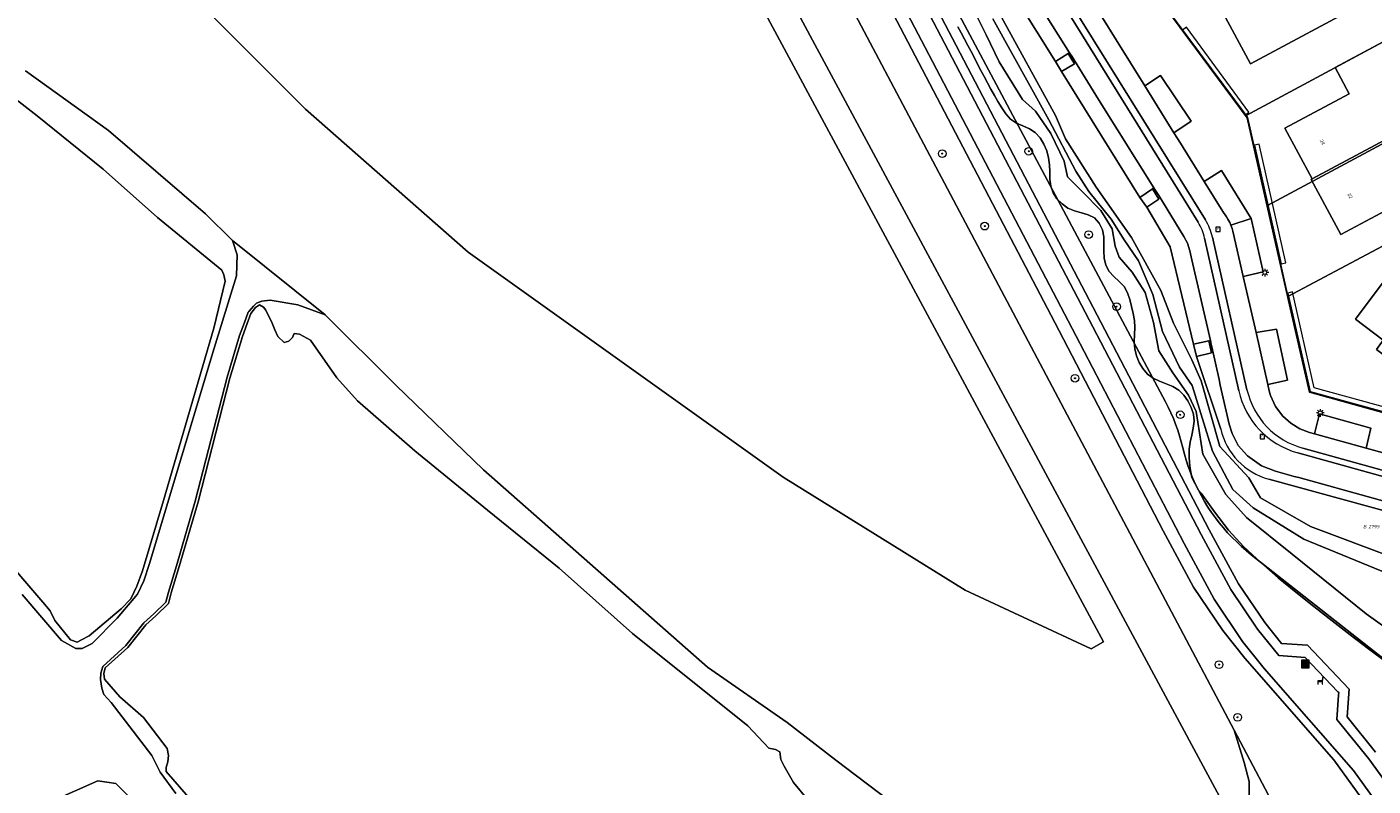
# Model space of a CAD drawing. Header units: metres. Extents: x 207466 to 209466, y 475780 to 477780.
# Tile 88 of 189: x 208132 to 208272, y 476653 to 476732. Entities that reach past the tile are written whole.
import ezdxf
from ezdxf.enums import TextEntityAlignment as Align

# ---------------------------------------------------------------- set-up
doc = ezdxf.new("R2010")
doc.units = ezdxf.units.M
doc.layers.get('0').update_dxf_attribs({"color": 253, "linetype": 'CONTINUOUS'})
for name, color, linetype, lineweight in [('B-RO-FV-GELEIDING_WILDRASTER-G', 253, 'CONTINUOUS', 0), ('B-RO-IE-MEUBILAIR_WEGMEUBILAIR-S', 253, 'CONTINUOUS', 0), ('B-RO-KL-ET_LS_OV_LICHTMAST-S', 253, 'CONTINUOUS', 0), ('B-RO-OG-BEBOUWING-T18', 7, 'CONTINUOUS', 0), ('B-RO-OG-TERREIN_ERF-GV', 253, 'CONTINUOUS', 0), ('B-RO-RI-GWA_RIOOLPUT-S', 253, 'CONTINUOUS', 0), ('B-RO-VH-VERHARDING_BEDRIJFSVLOERPLAAT-GV', 253, 'CONTINUOUS', 0), ('B-RO-VH-VERHARDING_BETON-GV', 253, 'CONTINUOUS', 0), ('B-RO-VH-VERHARDING_STRAATBAKSTEEN-GV', 253, 'CONTINUOUS', 0), ('B-WE-KG-GRENS_PERCEEL-GV', 150, 'CONTINUOUS', 18), ('B-WE-KG-GRENS_PERCEEL-S', 150, 'CONTINUOUS', 25), ('N-RO-VH-VERHARDING_BETON-GV', 253, 'CONTINUOUS', 0)]:
    doc.layers.add(name, color=color, linetype=linetype, lineweight=lineweight)
for name, color, linetype, lineweight, true_color in [('B-RO-GR-BOOM-S', 7, 'CONTINUOUS', 0, 0x6d8a47), ('B-RO-GR-GRAS-GV', 7, 'CONTINUOUS', 0, 0x6d8a47), ('B-RO-OG-BEBOUWING-GV', 7, 'CONTINUOUS', 0, 0xa50000), ('B-RO-OG-WATER_GREPPEL-GV', 7, 'CONTINUOUS', 0, 0x478c9a), ('B-RO-OG-WATER_MEER-GV', 7, 'CONTINUOUS', 0, 0x478c9a), ('B-RO-OG-WATER_SLOOT-GV', 7, 'CONTINUOUS', 0, 0x478c9a), ('N-RO-GR-GROENVOORZIENING-GV', 7, 'CONTINUOUS', 0, 0x6d8a47)]:
    doc.layers.add(name, color=color, linetype=linetype, lineweight=lineweight, true_color=true_color)
doc.styles.add('NLCS-ISO', font='NLCS-ISO.ttf')
doc.styles.add('NLCS-ISO-M200-T18', font='NLCS-ISO.ttf', dxfattribs={"height": 1.8})

# ---------------------------------------------------------------- blocks, each defined once
blk = doc.blocks.new('SIE-WEG_AFVALBAK-SO1')
at = {"linetype": 'Continuous'}
blk.add_hatch(color=0, dxfattribs=at).paths.add_polyline_path([(-1.5, -1.5), (1.5, -1.5), (1.5, 1.5), (-1.5, 1.5)])
at = {"color": 0, "linetype": 'ByBlock', "lineweight": -2, "flags": 128}
for points in [[(-2, -2), (2, -2), (2, 2), (-2, 2), (-2, -2)], [(-1.5, -1.5), (1.5, -1.5), (1.5, 1.5), (-1.5, 1.5), (-1.5, -1.5)]]:
    blk.add_lwpolyline(points, dxfattribs=at)
blk = doc.blocks.new('SKL-ET_OV_LICHTMAST-SO1')
at = {"color": 0, "linetype": 'ByBlock', "lineweight": -2}
blk.add_circle((0, 0), 1, dxfattribs=at)
for points in [[(-1.25, 0), (-2, 0)], [(-1.4142, 1.4142), (-0.8839, 0.8839)], [(0, 2), (0, 1.25)], [(0.8839, 0.8839), (1.4142, 1.4142)], [(2, 0), (1.25, 0)], [(-1.4142, -1.4142), (-0.8839, -0.8839)], [(0, -1.25), (0, -2)], [(0.8839, -0.8839), (1.4142, -1.4142)]]:
    blk.add_open_spline(points, degree=1, dxfattribs=at)
blk = doc.blocks.new('SRI-PUT_INSPECTIEPUT_RIOOLPUT-SO1')
at = {"color": 0, "linetype": 'ByBlock', "lineweight": -2, "flags": 128}
blk.add_lwpolyline([(-1.125, -1.125), (1.125, -1.125), (1.125, 1.125), (-1.125, 1.125), (-1.125, -1.125)], dxfattribs=at)
at = {"color": 0, "linetype": 'ByBlock', "lineweight": -2, "insert": (0, 0.2828), "char_height": 1.5, "attachment_point": 5, "line_spacing_factor": 0.8, "style": 'NLCS-ISO'}
blk.add_mtext('{\\C0;r}', dxfattribs=at)
blk = doc.blocks.new('SIE-WEG_ZITBANK-SO1')
at = {"color": 0, "linetype": 'ByBlock', "lineweight": -2, "flags": 128}
blk.add_lwpolyline([(-0.9125, -1.6313), (-0.9125, -0.2), (1.0875, -0.2), (1.0875, -1.6313), (1.2875, -1.6313), (1.2875, -0.2125), (1.5361, 1.7765), (1.3346, 1.7765), (1.1125, 0), (-1.1125, 0), (-1.1125, -1.6313), (-0.9125, -1.6313)], dxfattribs=at)
blk = doc.blocks.new('SGR-BOOM_01-SO1')
at = {"linetype": 'Continuous'}
h = blk.add_hatch(color=0, dxfattribs=at)
edge = h.paths.add_edge_path()
edge.add_arc((0, 0), 0.25, 0, 360)
at = {"color": 0, "linetype": 'ByBlock', "lineweight": -2}
for radius in [2, 0.25]:
    blk.add_circle((0, 0), radius, dxfattribs=at)
blk = doc.blocks.new('SKG-PERCEELNUMMER-SO')
at = {"style": 'NLCS-ISO', "oblique": 10, "flags": 1}
blk.add_attdef('GEMEENTECODE', text='', height=1.8, dxfattribs=at).set_placement((0, 2.55), align=Align.MIDDLE_CENTER)
at = {"style": 'NLCS-ISO', "oblique": 10}
blk.add_attdef('SECTIE', text='', height=1.8, dxfattribs=at).set_placement((-0.5, 0), align=Align.MIDDLE_RIGHT)
blk.add_attdef('PERCEELNUMMER', text='', height=1.8, dxfattribs=at).set_placement((0.5, 0), align=Align.MIDDLE_LEFT)

msp = doc.modelspace()

# ---------------------------------------------------------------- linework, layer by layer
at = {"layer": 'B-RO-FV-GELEIDING_WILDRASTER-G', "flags": 128}
for points in [[(208183.77, 476785.14), (208195.45, 476764.34), (208258.54, 476647.11), (208264.15, 476636.68), (208268.42, 476628.74), (208274.92, 476616.52), (208275.67, 476611.5), (208276.69, 476604.12), (208277.48, 476598.05), (208277.84, 476592.2)], [(208184.2, 476589.3), (208169, 476616.52), (208158.45, 476635.02), (208156.9, 476637.71), (208146.34, 476648.36), (208141.21, 476653.46), (208139.36, 476653.73), (208134.49, 476651.59), (208128.91, 476649.16), (208121.43, 476645.71), (208104.45, 476650.85), (208088.06, 476655.61), (208072.05, 476646.1), (208061.74, 476639.84), (208058.08, 476636.38), (208055.4, 476633.64)]]:
    msp.add_lwpolyline(points, dxfattribs=at)
at = {"layer": 'B-RO-GR-GRAS-GV', "flags": 128}
for points in [[(208272.05, 476656.72), (208269.09, 476660.39), (208269.29, 476663.26), (208264.96, 476667.82), (208262.28, 476667.99), (208260.53, 476670.17), (208257.82, 476674.2), (208254.77, 476679.81), (208243.53, 476701.37), (208228.12, 476730.84), (208217.08, 476751.96), (208205.43, 476774.33), (208206.18, 476777.09), (208206.02, 476777.55), (208203.48, 476782.4), (208200.8, 476783.25), (208193.17, 476797.81), (208193.14, 476797.62), (208193.09, 476797.21), (208193.07, 476796.81), (208193.07, 476796.4), (208192.9, 476796.31)], [(208122.05, 476773.15), (208161.57, 476787.03), (208181.55, 476794.04), (208186.81, 476795.89), (208187.45, 476796.15), (208188.14, 476796.21), (208188.81, 476796.09), (208189.42, 476795.77), (208189.92, 476795.3), (208190.26, 476794.7), (208196.39, 476782.99), (208212.25, 476751.93), (208223.47, 476730.5), (208238.72, 476701.33), (208249.99, 476679.71), (208253.15, 476673.86), (208256.17, 476669.34), (208258.48, 476666.48), (208267.72, 476655.91), (208271.94, 476650.07)], [(208192.9, 476796.31), (208200.11, 476782.42), (208202.78, 476781.58), (208205.13, 476777.09), (208204.29, 476774.39), (208216.23, 476751.47), (208227.27, 476730.35), (208242.68, 476700.88), (208253.93, 476679.31), (208257.01, 476673.62), (208259.8, 476669.48), (208262, 476666.74), (208264.75, 476666.56), (208268.14, 476662.99), (208268.22, 476662.91), (208268.2, 476662.62), (208268.02, 476660.1), (208271.33, 476656.02), (208275.66, 476650.02), (208279.75, 476643.1)], [(208274.06, 476648.87), (208269.75, 476654.82), (208260.49, 476665.42), (208258.24, 476668.2), (208255.3, 476672.6), (208252.18, 476678.39), (208240.91, 476700), (208225.66, 476729.17), (208214.44, 476750.59), (208202.53, 476773.42), (208191.15, 476795.16)], [(208188.82, 476786.71), (208187.71, 476787.81), (208185.79, 476788.81), (208183.93, 476789.01), (208182.71, 476789.38), (208181.46, 476789.75), (208179.09, 476789.45), (208166.81, 476785.83), (208158.72, 476781.64), (208152.17, 476777.22), (208145.08, 476769.83), (208148.76, 476771.58), (208165.27, 476779.48), (208183.77, 476785.14), (208195.45, 476764.34), (208258.54, 476647.11)], [(208258.92, 476651.78), (208258.91, 476653.68), (208258.4, 476655.66), (208257.36, 476658.99), (208196.29, 476774.34), (208195.04, 476776.7), (208194.91, 476776.96), (208194.8, 476777.22), (208194.71, 476777.48), (208188.82, 476786.71)], [(208258.54, 476647.11), (208195.45, 476764.34), (208183.77, 476785.14)], [(208271.94, 476650.07), (208267.72, 476655.91), (208258.48, 476666.48), (208256.17, 476669.34), (208253.15, 476673.86), (208249.99, 476679.71), (208238.72, 476701.33), (208223.47, 476730.5), (208212.25, 476751.93), (208196.39, 476782.99)], [(208185.55, 476775.84), (208165.95, 476768.03), (208150.19, 476759.67), (208135.32, 476749.07), (208160.9, 476723.51), (208177.81, 476708.66), (208210.53, 476685.28), (208229.44, 476673.53), (208242.51, 476667.46), (208243.8, 476668.16), (208192.82, 476762.89), (208185.55, 476775.84)], [(208185.55, 476775.84), (208192.82, 476762.89), (208243.8, 476668.16), (208242.51, 476667.46), (208229.44, 476673.53), (208210.53, 476685.28), (208177.81, 476708.66), (208160.9, 476723.51), (208135.32, 476749.07), (208150.19, 476759.67), (208165.95, 476768.03), (208185.55, 476775.84)], [(208196.29, 476774.34), (208257.36, 476658.99), (208265.44, 476643.73)], [(208217.08, 476751.96), (208228.12, 476730.84), (208243.53, 476701.37), (208254.77, 476679.81), (208257.82, 476674.2), (208260.53, 476670.17), (208262.28, 476667.99), (208264.96, 476667.82), (208269.29, 476663.26), (208269.09, 476660.39), (208272.05, 476656.72)], [(208230.74, 476741.37), (208238.82, 476728.44), (208240.12, 476729.27), (208240.27, 476729.36), (208237.33, 476734.03), (208232.05, 476742.6), (208231.77, 476743.05), (208231.6, 476743.34), (208231.44, 476743.25), (208232.09, 476742.2), (208230.74, 476741.37)], [(208255.97, 476690.28), (208253.44, 476697.8), (208253.14, 476699.09), (208250.72, 476709.21), (208248.3, 476713.31), (208247.56, 476714.34), (208239.42, 476727.4), (208238.82, 476728.44), (208230.74, 476741.37)], [(208233.02, 476733.35), (208238.79, 476722.85), (208239.84, 476720.43), (208243.02, 476715.4), (208246.71, 476710.16), (208249.73, 476704.66), (208251.06, 476701.28), (208252.97, 476697.45), (208253.94, 476695.29), (208255.87, 476688.45), (208258.9, 476685.21), (208260.08, 476683.14), (208265.29, 476680.15), (208274.06, 476676.86)], [(208273.2, 476666.02), (208271.3, 476667.46), (208269.41, 476668.92), (208267.53, 476670.37), (208265.65, 476671.84), (208263.78, 476673.33), (208261.94, 476674.84), (208260.12, 476676.4), (208258.38, 476678.04), (208256.78, 476679.79), (208255.31, 476681.67), (208253.92, 476683.62), (208253.66, 476683.92), (208252.97, 476685.25), (208252.83, 476685.98), (208252.72, 476686.72), (208252.67, 476687.45), (208252.69, 476688.17), (208252.8, 476688.9), (208252.95, 476689.63), (208253.11, 476690.36), (208253.22, 476691.09), (208253.15, 476691.82), (208252.91, 476692.52), (208252.56, 476693.19), (208252.14, 476693.81), (208251.63, 476694.31), (208251, 476694.69), (208250.31, 476694.97), (208249.61, 476695.25), (208248.94, 476695.57), (208248.35, 476695.99), (208247.86, 476696.55), (208247.48, 476697.19), (208247.2, 476697.88), (208247.03, 476698.6), (208246.99, 476699.34), (208247.02, 476700.08), (208247.06, 476700.82), (208247.01, 476701.54), (208246.88, 476702.27), (208246.71, 476703), (208246.52, 476703.73), (208246.28, 476704.43), (208245.92, 476705.07), (208245.43, 476705.61), (208244.87, 476706.11), (208244.37, 476706.65), (208244.03, 476707.29), (208243.86, 476708.02), (208243.81, 476708.78), (208243.84, 476709.52), (208243.83, 476710.25), (208243.68, 476710.98), (208243.35, 476711.67), (208242.85, 476712.21), (208242.21, 476712.54), (208241.5, 476712.74), (208240.77, 476712.93), (208240.08, 476713.22), (208239.48, 476713.65), (208238.96, 476714.19), (208238.56, 476714.82), (208238.31, 476715.51), (208238.22, 476716.24), (208238.21, 476716.98), (208238.19, 476717.73), (208238.09, 476718.46), (208237.9, 476719.17), (208237.61, 476719.87), (208237.21, 476720.51), (208236.71, 476721.06), (208236.1, 476721.47), (208235.42, 476721.77), (208234.74, 476722.06), (208234.14, 476722.46), (208233.65, 476723.01), (208233.23, 476723.63), (208232.83, 476724.28), (208232.46, 476724.93), (208232.1, 476725.59), (208231.74, 476726.23), (208231.4, 476726.88), (208231.06, 476727.53), (208230.72, 476728.18), (208230.38, 476728.83), (208230.04, 476729.47), (208229.7, 476730.12), (208229.35, 476730.76), (208229, 476731.41), (208228.65, 476732.06)], [(208239.42, 476727.4), (208247.56, 476714.34), (208248.87, 476715.23), (208249.02, 476715.33), (208247.22, 476718.2), (208243.28, 476724.51), (208240.77, 476728.56), (208240.51, 476728.99), (208240.27, 476729.36), (208240.12, 476729.27), (208240.77, 476728.21), (208239.42, 476727.4)], [(208131.82, 476727.49), (208140.45, 476721.29), (208150.53, 476712.61), (208153.32, 476709.85), (208156.65, 476707.18), (208162.95, 476702.13), (208170.31, 476694.83), (208179.39, 476686.05), (208188.98, 476677.58), (208202.66, 476665.55), (208210.93, 476659.81), (208216, 476655.88), (208224.71, 476649.29)], [(208253.14, 476699.09), (208254.72, 476699.44), (208254.89, 476699.48), (208252.97, 476707.86), (208252.74, 476708.8), (208252.51, 476709.58), (208252.14, 476710.28), (208249.52, 476714.53), (208249.19, 476715.05), (208249.02, 476715.33), (208248.87, 476715.23), (208249.55, 476714.15), (208248.3, 476713.31), (208250.72, 476709.21), (208253.14, 476699.09)], [(208147.44, 476652.42), (208145.81, 476654.65), (208144.96, 476656.38), (208140.72, 476661.86), (208139.97, 476662.72), (208139.77, 476663.37), (208139.64, 476664.25), (208139.66, 476664.91), (208139.85, 476665.63), (208142.24, 476667.79), (208144.11, 476670.15), (208145.16, 476671.08), (208146.4, 476672.29), (208146.69, 476673.34), (208147.53, 476676.07), (208149.46, 476682.8), (208152.77, 476695.66), (208154.07, 476699.98), (208154.57, 476701.34), (208154.97, 476702.42), (208155.03, 476702.5), (208155.53, 476703.03), (208155.83, 476703.35), (208156.39, 476703.55), (208157.23, 476703.67), (208160.11, 476703.18), (208162.95, 476702.13), (208156.65, 476707.18), (208153.32, 476709.85), (208153.82, 476708.38), (208153.75, 476706.19), (208151.43, 476698.68), (208144.73, 476676.32), (208144.12, 476674.51), (208143.47, 476673.12), (208141.36, 476670.62), (208138.75, 476667.99), (208137.72, 476667.49), (208137.06, 476667.49), (208135.58, 476668.31), (208131.49, 476673.1)], [(208279.5, 476680.94), (208264.06, 476685.23), (208263.58, 476685.35), (208261.66, 476685.91), (208260.21, 476686.46), (208258.73, 476687.49), (208257.79, 476688.56), (208257.14, 476689.81), (208256.84, 476690.79), (208255.92, 476694.84), (208255.8, 476695.43), (208255.11, 476698.5), (208254.97, 476699.09), (208254.89, 476699.48), (208254.72, 476699.44), (208254.99, 476698.2), (208253.44, 476697.8), (208255.97, 476690.28)], [(208304.3, 476673.21), (208260.95, 476685.07)], [(208260.95, 476685.07), (208304.3, 476673.21)], [(208257.36, 476658.99), (208258.4, 476655.66), (208258.91, 476653.68), (208258.92, 476651.78), (208258.92, 476649.83), (208258.54, 476647.11), (208264.15, 476636.68), (208270.92, 476641.18), (208269.85, 476641.07), (208268.77, 476641.19), (208267.75, 476641.53), (208266.83, 476642.09), (208266.04, 476642.83), (208265.44, 476643.73), (208257.36, 476658.99)], [(208134.49, 476651.59), (208139.36, 476653.73), (208141.21, 476653.46), (208146.34, 476648.36)], [(208146.34, 476648.36), (208141.21, 476653.46), (208139.36, 476653.73), (208134.49, 476651.59)]]:
    msp.add_lwpolyline(points, dxfattribs=at)
at = {"layer": 'B-RO-GR-GRAS-GV'}
msp.add_arc((208262.8, 476691.82), 7, 192.7309, 254.6831, dxfattribs=at)
msp.add_arc((208262.8, 476691.82), 7, 192.7309, 254.6831, dxfattribs=at)
at = {"layer": 'B-RO-OG-BEBOUWING-GV', "flags": 128}
for points in [[(208268.3, 476740.1), (208270.42, 476741.24), (208268.77, 476744.3), (208261.21, 476740.22), (208262.65, 476737.49), (208255.99, 476733.91), (208259.05, 476728.19), (208271.19, 476734.71), (208268.3, 476740.1)], [(208273.74, 476727.39), (208274.81, 476727.96), (208273.29, 476730.75), (208267.84, 476727.82), (208269.3, 476725.1), (208262.62, 476721.53), (208265.45, 476716.25), (208276.54, 476722.18), (208273.74, 476727.39)], [(208277.6, 476722.76), (208276.88, 476722.37), (208276.54, 476722.18), (208265.45, 476716.25), (208265.36, 476716.2), (208268.43, 476710.47), (208275.19, 476714.07), (208276.65, 476711.38), (208282.11, 476714.31), (208277.6, 476722.76)], [(208288.07, 476703.81), (208280.42, 476709.55), (208277.15, 476705.21), (208275.75, 476703.34), (208272.84, 476705.53), (208269.96, 476701.68), (208272.85, 476699.49), (208272.14, 476698.53), (208277.31, 476694.63), (208281.88, 476700.68), (208284.36, 476698.82), (208288.07, 476703.81)]]:
    msp.add_lwpolyline(points, dxfattribs=at)
at = {"layer": 'B-RO-OG-TERREIN_ERF-GV', "flags": 128}
for points in [[(208271.92, 476767.33), (208271.41, 476767.38), (208247.11, 476770.79), (208246.41, 476772.14), (208238.27, 476767.79), (208230.41, 476763.57), (208236.05, 476753.09), (208244.4, 476741.87), (208250.25, 476733.97), (208258.7, 476722.59), (208263.35, 476702.09), (208265.17, 476694.12), (208277.52, 476690.69)], [(208268.3, 476740.1), (208271.19, 476734.71), (208259.05, 476728.19), (208255.99, 476733.91), (208262.65, 476737.49), (208261.21, 476740.22), (208268.77, 476744.3), (208270.42, 476741.24), (208268.3, 476740.1)], [(208265.45, 476716.25), (208262.62, 476721.53), (208269.3, 476725.1), (208267.84, 476727.82), (208273.29, 476730.75), (208274.81, 476727.96), (208273.74, 476727.39), (208276.54, 476722.18), (208276.88, 476722.37), (208277.6, 476722.76), (208282.11, 476714.31), (208276.65, 476711.38), (208275.19, 476714.07), (208268.43, 476710.47), (208265.36, 476716.2), (208265.45, 476716.25)], [(208288.07, 476703.81), (208284.36, 476698.82), (208281.88, 476700.68), (208277.31, 476694.63), (208272.14, 476698.53), (208272.85, 476699.49), (208269.96, 476701.68), (208272.84, 476705.53), (208275.75, 476703.34), (208277.15, 476705.21), (208280.42, 476709.55), (208288.07, 476703.81)]]:
    msp.add_lwpolyline(points, dxfattribs=at)
at = {"layer": 'B-RO-OG-WATER_GREPPEL-GV', "flags": 128}
for points in [[(208229.75, 476734.98), (208231.61, 476731.21), (208232.94, 476728.41), (208235.38, 476724.5), (208236.72, 476723.28), (208238.31, 476720.98), (208239.69, 476718.11), (208240.06, 476716.47), (208241.61, 476714.92), (208243.52, 476712.97), (208244.7, 476711.08), (208244.99, 476709.27), (208245.4, 476708.11), (208246.78, 476706.58), (208248.13, 476704.44), (208248.99, 476701.33), (208249.52, 476698.4), (208250.99, 476696.13), (208252.61, 476693.79), (208253.43, 476692.11), (208254.1, 476687.65), (208256.51, 476683.49), (208258.65, 476681.1), (208263.39, 476677.28), (208271.07, 476671.07), (208278.61, 476665.7)], [(208273.3, 476675.28), (208264.6, 476678.84), (208259.32, 476682.11), (208257.23, 476683.99), (208255.11, 476687.97), (208253.01, 476694.79), (208251.69, 476696.69), (208249.91, 476700.4), (208248.92, 476704.26), (208247.44, 476707.76), (208245.95, 476709.94), (208244.6, 476712.08), (208242.28, 476714.95), (208240.91, 476717.05), (208238.11, 476722.4), (208232.29, 476732.87)]]:
    msp.add_lwpolyline(points, dxfattribs=at)
at = {"layer": 'B-RO-OG-WATER_MEER-GV', "flags": 128}
for points in [[(208127.82, 476679.06), (208133.64, 476672.31), (208134.38, 476671.39), (208134.88, 476670.4), (208136.5, 476668.4), (208137.19, 476668.13), (208137.65, 476668.4), (208138.46, 476668.79), (208141.76, 476671.61), (208142.76, 476672.65), (208143.4, 476673.96), (208143.98, 476675.54), (208146.15, 476682.85), (208151.4, 476700.75), (208152.58, 476705.63), (208152.42, 476706.29), (208152.23, 476706.79), (208145.56, 476712.26), (208139.89, 476717.25), (208133.03, 476722.8), (208125.67, 476728.51)], [(208213.07, 476651.77), (208211.6, 476653.57), (208210.63, 476655.26), (208210.28, 476655.95), (208210.17, 476656.76), (208209.74, 476656.99), (208209.05, 476657.14), (208206.85, 476659.44), (208194.86, 476669.05), (208187.27, 476675.84), (208179.83, 476681.85), (208172.27, 476688.02), (208166.3, 476693.19), (208164.17, 476695.61), (208161.43, 476699.52), (208160.28, 476700.13), (208159.74, 476700.21), (208159.7, 476700.13), (208159.55, 476699.78), (208159.2, 476699.4), (208158.7, 476699.28), (208158.05, 476699.9), (208157.74, 476700.59), (208157.39, 476701.43), (208157, 476702.16), (208156.81, 476702.62), (208156.54, 476702.93), (208156.15, 476703.16), (208155.73, 476702.89), (208155.23, 476702.27), (208154.85, 476701.23), (208154.36, 476699.89), (208153.06, 476695.57), (208149.75, 476682.72), (208147.81, 476675.99), (208146.98, 476673.25), (208146.67, 476672.14), (208145.37, 476670.86), (208144.33, 476669.94), (208142.46, 476667.59), (208140.12, 476665.47)], [(208140.12, 476665.47), (208139.96, 476664.89), (208140.04, 476664.31), (208141.62, 476662.47), (208144.09, 476660.32), (208146.56, 476657.1), (208146.68, 476656.37), (208146.61, 476655.72), (208146.45, 476655.14), (208146.45, 476654.72), (208149.23, 476651.53)]]:
    msp.add_lwpolyline(points, dxfattribs=at)
at = {"layer": 'B-RO-OG-WATER_SLOOT-GV', "flags": 128}
for points in [[(208278.61, 476665.7), (208271.07, 476671.07), (208263.39, 476677.28), (208258.65, 476681.1), (208256.51, 476683.49), (208254.1, 476687.65), (208253.43, 476692.11), (208252.61, 476693.79), (208250.99, 476696.13), (208249.52, 476698.4), (208248.99, 476701.33), (208248.13, 476704.44), (208246.78, 476706.58), (208245.4, 476708.11), (208244.99, 476709.27), (208244.7, 476711.08), (208243.52, 476712.97), (208241.61, 476714.92), (208240.06, 476716.47), (208239.69, 476718.11), (208238.31, 476720.98), (208236.72, 476723.28), (208235.38, 476724.5), (208232.94, 476728.41), (208231.61, 476731.21), (208229.75, 476734.98)], [(208274.06, 476676.86), (208265.29, 476680.15), (208260.08, 476683.14), (208258.9, 476685.21), (208255.87, 476688.45), (208253.94, 476695.29), (208252.97, 476697.45), (208251.06, 476701.28), (208249.73, 476704.66), (208246.71, 476710.16), (208243.02, 476715.4), (208239.84, 476720.43), (208238.79, 476722.85), (208233.02, 476733.35)], [(208228.65, 476732.06), (208229, 476731.41), (208229.35, 476730.76), (208229.7, 476730.12), (208230.04, 476729.47), (208230.38, 476728.83), (208230.72, 476728.18), (208231.06, 476727.53), (208231.4, 476726.88), (208231.74, 476726.23), (208232.1, 476725.59), (208232.46, 476724.93), (208232.83, 476724.28), (208233.23, 476723.63), (208233.65, 476723.01), (208234.14, 476722.46), (208234.74, 476722.06), (208235.42, 476721.77), (208236.1, 476721.47), (208236.71, 476721.06), (208237.21, 476720.51), (208237.61, 476719.87), (208237.9, 476719.17), (208238.09, 476718.46), (208238.19, 476717.73), (208238.21, 476716.98), (208238.22, 476716.24), (208238.31, 476715.51), (208238.56, 476714.82), (208238.96, 476714.19), (208239.48, 476713.65), (208240.08, 476713.22), (208240.77, 476712.93), (208241.5, 476712.74), (208242.21, 476712.54), (208242.85, 476712.21), (208243.35, 476711.67), (208243.68, 476710.98), (208243.83, 476710.25), (208243.84, 476709.52), (208243.81, 476708.78), (208243.86, 476708.02), (208244.03, 476707.29), (208244.37, 476706.65), (208244.87, 476706.11), (208245.43, 476705.61), (208245.92, 476705.07), (208246.28, 476704.43), (208246.52, 476703.73), (208246.71, 476703), (208246.88, 476702.27), (208247.01, 476701.54), (208247.06, 476700.82), (208247.02, 476700.08), (208246.99, 476699.34), (208247.03, 476698.6), (208247.2, 476697.88), (208247.48, 476697.19), (208247.86, 476696.55), (208248.35, 476695.99), (208248.94, 476695.57), (208249.61, 476695.25), (208250.31, 476694.97), (208251, 476694.69), (208251.63, 476694.31), (208252.14, 476693.81), (208252.56, 476693.19), (208252.91, 476692.52), (208253.15, 476691.82), (208253.22, 476691.09), (208253.11, 476690.36), (208252.95, 476689.63), (208252.8, 476688.9), (208252.69, 476688.17), (208252.67, 476687.45), (208252.72, 476686.72), (208252.83, 476685.98), (208252.97, 476685.25), (208253.66, 476683.92), (208253.92, 476683.62), (208255.31, 476681.67), (208256.78, 476679.79), (208258.38, 476678.04), (208260.12, 476676.4), (208261.94, 476674.84), (208263.78, 476673.33), (208265.65, 476671.84), (208267.53, 476670.37), (208269.41, 476668.92), (208271.3, 476667.46), (208273.2, 476666.02)], [(208232.29, 476732.87), (208238.11, 476722.4), (208240.91, 476717.05), (208242.28, 476714.95), (208244.6, 476712.08), (208245.95, 476709.94), (208247.44, 476707.76), (208248.92, 476704.26), (208249.91, 476700.4), (208251.69, 476696.69), (208253.01, 476694.79), (208255.11, 476687.97), (208257.23, 476683.99), (208259.32, 476682.11), (208264.6, 476678.84), (208273.3, 476675.28)], [(208125.67, 476728.51), (208133.03, 476722.8), (208139.89, 476717.25), (208145.56, 476712.26), (208152.23, 476706.79), (208152.42, 476706.29), (208152.58, 476705.63), (208151.4, 476700.75), (208146.15, 476682.85), (208143.98, 476675.54), (208143.4, 476673.96), (208142.76, 476672.65), (208141.76, 476671.61)], [(208131.49, 476673.1), (208135.58, 476668.31), (208137.06, 476667.49), (208137.72, 476667.49), (208138.75, 476667.99), (208141.36, 476670.62), (208143.47, 476673.12), (208144.12, 476674.51), (208144.73, 476676.32), (208151.43, 476698.68), (208153.75, 476706.19), (208153.82, 476708.38), (208153.32, 476709.85), (208150.53, 476712.61), (208140.45, 476721.29), (208131.82, 476727.49)], [(208162.95, 476702.13), (208160.11, 476703.18), (208157.23, 476703.67), (208156.39, 476703.55), (208155.83, 476703.35), (208155.53, 476703.03), (208155.03, 476702.5), (208154.97, 476702.42), (208154.57, 476701.34), (208154.07, 476699.98), (208152.77, 476695.66), (208149.46, 476682.8), (208147.53, 476676.07), (208146.69, 476673.34), (208146.4, 476672.29), (208145.16, 476671.08), (208144.11, 476670.15), (208142.24, 476667.79), (208139.85, 476665.63), (208139.66, 476664.91), (208139.64, 476664.25), (208139.77, 476663.37), (208139.97, 476662.72), (208140.72, 476661.86), (208144.96, 476656.38), (208145.81, 476654.65), (208147.44, 476652.42)], [(208149.23, 476651.53), (208146.45, 476654.72), (208146.45, 476655.14), (208146.61, 476655.72), (208146.68, 476656.37), (208146.56, 476657.1), (208144.09, 476660.32), (208141.62, 476662.47), (208140.04, 476664.31), (208139.96, 476664.89), (208140.12, 476665.47), (208142.46, 476667.59), (208144.33, 476669.94), (208145.37, 476670.86), (208146.67, 476672.14), (208146.98, 476673.25), (208147.81, 476675.99), (208149.75, 476682.72), (208153.06, 476695.57), (208154.36, 476699.89), (208154.85, 476701.23), (208155.23, 476702.27), (208155.73, 476702.89), (208156.15, 476703.16), (208156.54, 476702.93), (208156.81, 476702.62), (208157, 476702.16), (208157.39, 476701.43), (208157.74, 476700.59), (208158.05, 476699.9), (208158.7, 476699.28), (208159.2, 476699.4), (208159.55, 476699.78), (208159.7, 476700.13), (208159.74, 476700.21), (208160.28, 476700.13), (208161.43, 476699.52), (208164.17, 476695.61), (208166.3, 476693.19), (208172.27, 476688.02), (208179.83, 476681.85), (208187.27, 476675.84), (208194.86, 476669.05), (208206.85, 476659.44), (208209.05, 476657.14), (208209.74, 476656.99), (208210.17, 476656.76), (208210.28, 476655.95), (208210.63, 476655.26), (208211.6, 476653.57), (208213.07, 476651.77)], [(208224.71, 476649.29), (208216, 476655.88), (208210.93, 476659.81), (208202.66, 476665.55), (208188.98, 476677.58), (208179.39, 476686.05), (208170.31, 476694.83), (208162.95, 476702.13)], [(208141.76, 476671.61), (208138.46, 476668.79), (208137.65, 476668.4), (208137.19, 476668.13), (208136.5, 476668.4), (208134.88, 476670.4), (208134.38, 476671.39), (208133.64, 476672.31), (208127.82, 476679.06)]]:
    msp.add_lwpolyline(points, dxfattribs=at)
at = {"layer": 'B-RO-VH-VERHARDING_BEDRIJFSVLOERPLAAT-GV', "flags": 128}
for points in [[(208239.42, 476727.4), (208240.77, 476728.21), (208240.12, 476729.27), (208238.82, 476728.44), (208239.42, 476727.4)], [(208248.3, 476713.31), (208249.55, 476714.15), (208248.87, 476715.23), (208247.56, 476714.34), (208248.3, 476713.31)], [(208253.44, 476697.8), (208254.99, 476698.2), (208254.72, 476699.44), (208253.14, 476699.09), (208253.44, 476697.8)]]:
    msp.add_lwpolyline(points, dxfattribs=at)
at = {"layer": 'B-RO-VH-VERHARDING_BETON-GV', "flags": 128}
for points in [[(208191.15, 476795.16), (208202.53, 476773.42), (208214.44, 476750.59), (208225.66, 476729.17), (208240.91, 476700), (208252.18, 476678.39), (208255.3, 476672.6), (208258.24, 476668.2), (208260.49, 476665.42), (208269.75, 476654.82), (208274.06, 476648.87), (208276.35, 476645.02), (208277.57, 476642.97)], [(208275.66, 476650.02), (208271.33, 476656.02), (208268.02, 476660.1), (208268.2, 476662.62), (208268.22, 476662.91), (208268.14, 476662.99), (208264.75, 476666.56), (208262, 476666.74), (208259.8, 476669.48), (208257.01, 476673.62), (208253.93, 476679.31), (208242.68, 476700.88), (208227.27, 476730.35), (208216.23, 476751.47)]]:
    msp.add_lwpolyline(points, dxfattribs=at)
at = {"layer": 'B-RO-VH-VERHARDING_STRAATBAKSTEEN-GV', "flags": 128}
for points in [[(208277.52, 476690.69), (208265.17, 476694.12), (208263.35, 476702.09), (208258.7, 476722.59), (208250.25, 476733.97), (208244.4, 476741.87), (208236.05, 476753.09), (208230.41, 476763.57), (208229.51, 476765.13), (208227.38, 476769.14), (208224.62, 476774.32), (208223.33, 476776.79), (208221.42, 476780.3), (208224.27, 476781.88), (208221.85, 476786.23), (208221.39, 476787.08), (208220.86, 476788.07), (208218.05, 476786.56), (208217.89, 476786.86), (208215.06, 476792.1), (208215.78, 476801.45)], [(208253.61, 476711.76), (208230.37, 476749.32), (208209.47, 476788.49)], [(208209.47, 476788.49), (208230.37, 476749.32), (208253.61, 476711.76)], [(208210.09, 476788.61), (208231.06, 476749.51), (208254.37, 476712)], [(208254.37, 476712), (208231.06, 476749.51), (208210.09, 476788.61)], [(208237.33, 476734.03), (208240.27, 476729.36), (208240.51, 476728.99), (208240.77, 476728.56), (208243.28, 476724.51), (208247.22, 476718.2), (208249.02, 476715.33), (208249.19, 476715.05), (208249.52, 476714.53), (208252.14, 476710.28), (208252.51, 476709.58), (208252.74, 476708.8), (208252.97, 476707.86), (208254.89, 476699.48), (208254.97, 476699.09), (208255.11, 476698.5), (208255.8, 476695.43), (208255.92, 476694.84), (208256.84, 476690.79), (208257.14, 476689.81), (208257.79, 476688.56), (208258.73, 476687.49), (208260.21, 476686.46), (208261.66, 476685.91), (208263.58, 476685.35), (208264.06, 476685.23), (208279.5, 476680.94)], [(208278.26, 476686.31), (208271.06, 476688.3), (208265.7, 476689.78), (208265.2, 476689.92), (208264.19, 476690.3), (208263.25, 476690.88), (208262.4, 476691.61), (208261.64, 476692.62), (208261.14, 476693.75), (208260.98, 476694.25), (208260.84, 476694.91), (208259.64, 476700.29), (208259.53, 476700.74), (208258.3, 476706.13), (208257.23, 476710.81), (208257.14, 476711.1), (208257.02, 476711.46), (208256.91, 476711.71), (208256.7, 476712.08), (208256.55, 476712.3), (208256.19, 476712.87), (208254.26, 476715.97), (208251.77, 476719.97), (208251.11, 476721.04), (208248.07, 476725.91), (208245.09, 476730.69), (208243.67, 476732.98)], [(208243.67, 476732.98), (208245.09, 476730.69), (208248.07, 476725.91), (208249.71, 476727.01), (208252.89, 476722.24), (208251.11, 476721.04), (208251.77, 476719.97), (208254.26, 476715.97), (208256.05, 476717.14), (208259.11, 476712.15), (208260.38, 476706.6), (208258.3, 476706.13), (208259.53, 476700.74), (208259.64, 476700.29), (208261.74, 476700.64), (208262.9, 476695.34), (208260.84, 476694.91), (208260.98, 476694.25), (208261.14, 476693.75), (208261.64, 476692.62), (208262.4, 476691.61), (208263.25, 476690.88), (208264.19, 476690.3), (208265.2, 476689.92), (208265.7, 476689.78), (208266.23, 476691.86), (208271.57, 476690.37), (208271.06, 476688.3), (208278.26, 476686.31)], [(208248.07, 476725.91), (208251.11, 476721.04), (208252.89, 476722.24), (208249.71, 476727.01), (208248.07, 476725.91)], [(208254.26, 476715.97), (208256.19, 476712.87), (208256.55, 476712.3), (208256.7, 476712.08), (208256.91, 476711.71), (208257.02, 476711.46), (208259.11, 476712.15), (208256.05, 476717.14), (208254.26, 476715.97)], [(208258.3, 476706.13), (208260.38, 476706.6), (208259.11, 476712.15), (208257.02, 476711.46), (208257.14, 476711.1), (208257.23, 476710.81), (208258.3, 476706.13)], [(208257.83, 476694.26), (208254.29, 476710.11)], [(208254.29, 476710.11), (208257.83, 476694.26)], [(208255.11, 476710.2), (208258.68, 476694.36)], [(208258.68, 476694.36), (208255.11, 476710.2)], [(208259.64, 476700.29), (208260.84, 476694.91), (208262.9, 476695.34), (208261.74, 476700.64), (208259.64, 476700.29)], [(208265.7, 476689.78), (208271.06, 476688.3), (208271.57, 476690.37), (208266.23, 476691.86), (208265.7, 476689.78)], [(208309.88, 476675.02), (208263.97, 476687.82)], [(208263.97, 476687.82), (208309.88, 476675.02)], [(208264.49, 476688.29), (208310.43, 476675.54)], [(208310.43, 476675.54), (208264.49, 476688.29)]]:
    msp.add_lwpolyline(points, dxfattribs=at)
at = {"layer": 'B-RO-VH-VERHARDING_STRAATBAKSTEEN-GV'}
for centre, radius, start, end in [((208249.02, 476708.92), 5.4, 12.6888, 31.6902), ((208249.02, 476708.92), 5.4, 12.6888, 31.6902), ((208249.41, 476708.91), 5.84, 12.7262, 31.8414), ((208249.41, 476708.91), 5.84, 12.7262, 31.8414), ((208266.27, 476696.15), 8.65, 192.6378, 254.5474), ((208266.27, 476696.15), 8.65, 192.6378, 254.5474), ((208266.65, 476696.16), 8.16, 192.7316, 254.6838), ((208266.65, 476696.16), 8.16, 192.7316, 254.6838)]:
    msp.add_arc(centre, radius, start, end, dxfattribs=at)
at = {"layer": 'B-WE-KG-GRENS_PERCEEL-GV'}
for points in [[(208197.89, 476791.3), (208250.22, 476693.11), (208250.52, 476692.54), (208250.79, 476691.96), (208251.05, 476691.37), (208251.28, 476690.78), (208251.5, 476690.17), (208251.7, 476689.56), (208251.87, 476688.95), (208252.03, 476688.33), (208252.2, 476687.68), (208252.39, 476687.03), (208252.6, 476686.4), (208252.83, 476685.76), (208253.08, 476685.14), (208253.35, 476684.53), (208253.64, 476683.92), (208253.96, 476683.33), (208254.29, 476682.75), (208254.64, 476682.17), (208255.02, 476681.61), (208255.41, 476681.07), (208255.81, 476680.53), (208256.24, 476680.02), (208256.68, 476679.51), (208257.14, 476679.02), (208257.62, 476678.55), (208258.11, 476678.09), (208258.62, 476677.65), (208259.14, 476677.22), (208286.3, 476655.89)], [(208286.3, 476655.89), (208259.14, 476677.22), (208258.62, 476677.65), (208258.11, 476678.09), (208257.62, 476678.55), (208257.14, 476679.02), (208256.68, 476679.51), (208256.24, 476680.02), (208255.81, 476680.53), (208255.41, 476681.07), (208255.02, 476681.61), (208254.64, 476682.17), (208254.29, 476682.75), (208253.96, 476683.33), (208253.64, 476683.92), (208253.35, 476684.53), (208253.08, 476685.14), (208252.83, 476685.76), (208252.6, 476686.4), (208252.39, 476687.03), (208252.2, 476687.68), (208252.03, 476688.33), (208251.87, 476688.95), (208251.7, 476689.56), (208251.5, 476690.17), (208251.28, 476690.78), (208251.05, 476691.37), (208250.79, 476691.96), (208250.52, 476692.54), (208250.22, 476693.11), (208197.89, 476791.3)], [(208278.13, 476690.6), (208265.18, 476694.18), (208262.95, 476704.05), (208260.82, 476713.5), (208258.76, 476722.63), (208258.59, 476722.85), (208250.13, 476734.24)]]:
    msp.add_lwpolyline(points, dxfattribs=at)
for points in [[(208258.59, 476722.85), (208273.29, 476730.75), (208287.61, 476738.47), (208288.89, 476747.51), (208273.02, 476749.75), (208272.36, 476746.23), (208268.77, 476744.29), (208250.13, 476734.24)], [(208287.61, 476738.47), (208273.29, 476730.75), (208258.59, 476722.85), (208258.76, 476722.63), (208260.82, 476713.5), (208285.99, 476727)], [(208260.82, 476713.5), (208262.95, 476704.05), (208298.48, 476722.93), (208298.08, 476723.68), (208285.77, 476725.46), (208285.99, 476727)], [(208295.38, 476713.48), (208300.16, 476719.83), (208298.48, 476722.93), (208262.95, 476704.05), (208265.18, 476694.18), (208278.13, 476690.6), (208284.41, 476698.92), (208288.18, 476703.94), (208291.8, 476708.73)]]:
    msp.add_lwpolyline(points, close=True, dxfattribs=at)
at = {"layer": 'N-RO-GR-GROENVOORZIENING-GV', "flags": 128}
for points in [[(208252.4, 476732.01), (208252, 476731.71), (208258.5, 476722.89), (208258.9, 476723.18), (208252.4, 476732.01)], [(208259.96, 476719.86), (208259.47, 476719.75), (208262.25, 476707.43), (208262.74, 476707.54), (208259.96, 476719.86)], [(208265.67, 476694.56), (208263.42, 476704.51), (208262.93, 476704.4), (208265.25, 476694.16), (208275.36, 476691.39), (208275.49, 476691.87), (208265.67, 476694.56)]]:
    msp.add_lwpolyline(points, dxfattribs=at)
at = {"layer": 'N-RO-VH-VERHARDING_BETON-GV', "flags": 128}
for points in [[(208279.75, 476643.1), (208275.66, 476650.02), (208271.33, 476656.02), (208268.02, 476660.1), (208268.2, 476662.62), (208268.22, 476662.91), (208268.14, 476662.99), (208264.75, 476666.56), (208262, 476666.74), (208259.8, 476669.48), (208257.01, 476673.62), (208253.93, 476679.31), (208242.68, 476700.88), (208227.27, 476730.35), (208216.23, 476751.47), (208204.29, 476774.39), (208205.13, 476777.09), (208202.78, 476781.58), (208200.11, 476782.42), (208192.9, 476796.31), (208190.72, 476800.47), (208185.82, 476798.72)], [(208191.15, 476795.16), (208202.53, 476773.42), (208214.44, 476750.59), (208225.66, 476729.17), (208240.91, 476700), (208252.18, 476678.39), (208255.3, 476672.6), (208258.24, 476668.2), (208260.49, 476665.42), (208269.75, 476654.82), (208274.06, 476648.87), (208276.35, 476645.02), (208277.57, 476642.97)]]:
    msp.add_lwpolyline(points, dxfattribs=at)

# ---------------------------------------------------------------- block references
at = {"layer": 'B-RO-GR-BOOM-S', "xscale": 0.2, "yscale": 0.2, "zscale": 0.2}
for p in [(208227.04, 476718.88), (208236.03, 476719.13), (208231.45, 476711.35), (208242.25, 476710.47), (208245.15, 476702.99), (208240.83, 476695.55), (208251.76, 476691.76), (208255.79, 476665.81), (208257.72, 476660.34)]:
    msp.add_blockref('SGR-BOOM_01-SO1', p, dxfattribs=at)
at = {"layer": 'B-RO-IE-MEUBILAIR_WEGMEUBILAIR-S', "xscale": 0.2, "yscale": 0.2, "zscale": 0.2}
for name, p in [('SIE-WEG_AFVALBAK-SO1', (208264.76, 476665.88)), ('SIE-WEG_ZITBANK-SO1', (208266.28, 476664.11))]:
    msp.add_blockref(name, p, dxfattribs=at)
at = {"layer": 'B-RO-KL-ET_LS_OV_LICHTMAST-S', "xscale": 0.2, "yscale": 0.2, "zscale": 0.2}
for p in [(208260.55, 476706.53), (208266.3, 476691.95)]:
    msp.add_blockref('SKL-ET_OV_LICHTMAST-SO1', p, dxfattribs=at)
at = {"layer": 'B-RO-RI-GWA_RIOOLPUT-S', "xscale": 0.2, "yscale": 0.2, "zscale": 0.2}
for p in [(208255.67, 476711.03), (208260.28, 476689.49)]:
    msp.add_blockref('SRI-PUT_INSPECTIEPUT_RIOOLPUT-SO1', p, dxfattribs=at)
at = {"layer": 'B-WE-KG-GRENS_PERCEEL-S', "xscale": 0.2, "yscale": 0.2, "zscale": 0.2}
msp.add_blockref('SKG-PERCEELNUMMER-SO', (208271.2, 476680.13), dxfattribs=at).add_auto_attribs({'PERCEELNUMMER': '2799', 'SECTIE': 'B'})

# ---------------------------------------------------------------- texts
at = {"layer": 'B-RO-OG-BEBOUWING-T18', "char_height": 0.36, "attachment_point": 5, "rotation": 298.2, "line_spacing_factor": 0.8, "style": 'NLCS-ISO-M200-T18'}
for s, insert in [('{\\fArial|b0|i0|c0|p34;\\C256;24}', (208266.52, 476720.07)), ('{\\fArial|b0|i0|c0|p34;\\C256;22}', (208269.4, 476714.49))]:
    msp.add_mtext(s, dxfattribs=dict(at, insert=insert))

doc.saveas('drawing.dxf')
